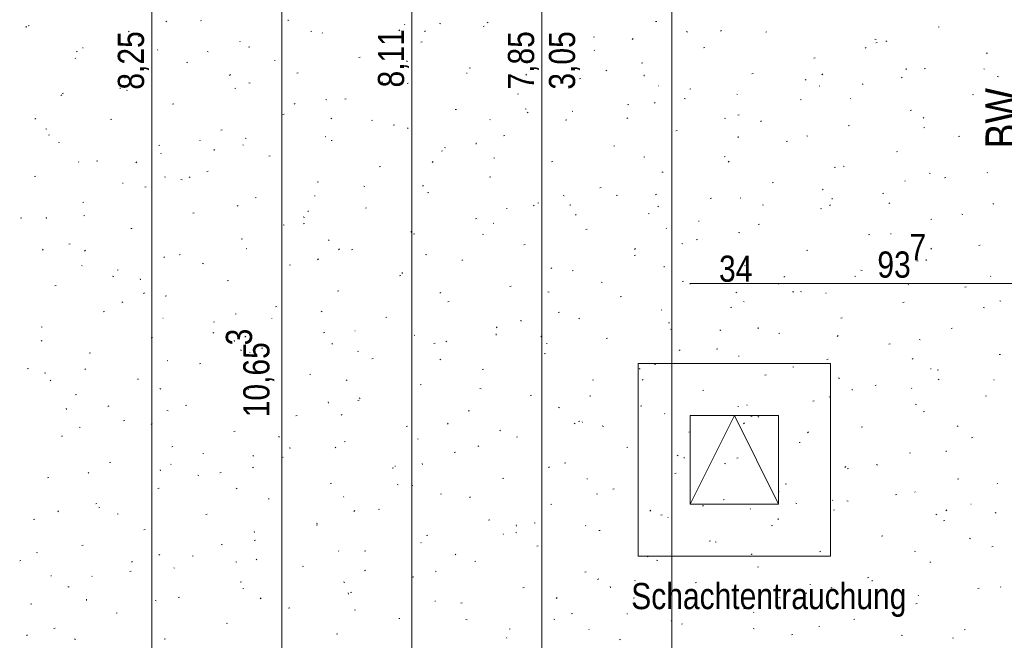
# Model space of a CAD drawing. Extents: x -740 to 300, y 62 to 1112.
# Tile 180 of 187: x -75 to 0, y 873 to 921. Entities that reach past the tile are written whole.
import ezdxf
from ezdxf.lldxf.tags import DXFTag

# ---------------------------------------------------------------- set-up
doc = ezdxf.new("R2010")
doc.units = 0
doc.layers.get('0').update_dxf_attribs({"lineweight": 13})
for name, color, linetype, lineweight, true_color in [('40 -43 Lüftungsanlagen - Entrauchung', 7, 'Continuous', 9, 0xd7f2ff), ('60- 61 allgemeine Ausstattung- 4 Terrassen', 9, 'Continuous', 9, 0x808080), ('70 -72 Beschriftung- 1 Beschriftung allgemein', 7, 'Continuous', 9, 0xff6633), ('70 -76 Bemaßung- 2 Allgemein', 9, 'Continuous', 5, 0x808080)]:
    doc.layers.add(name, color=color, linetype=linetype, lineweight=lineweight, true_color=true_color)
doc.styles.get("Standard").update_dxf_attribs({"font": 'ARIALN.TTF'})
tags = doc.linetypes.add('grob-A06CPVB9L0', pattern=[14, 3, -8, 3]).pattern_tags.tags
tags[8:9] = [DXFTag(74, 4), DXFTag(75, 0), DXFTag(340, '0'), DXFTag(46, 0.0), DXFTag(50, 0.0), DXFTag(44, 0.0), DXFTag(45, 0.0)]
tags[6:7] = [DXFTag(74, 4), DXFTag(75, 0), DXFTag(340, '0'), DXFTag(46, 0.0), DXFTag(50, 0.0), DXFTag(44, 0.0), DXFTag(45, 0.0)]
tags[4:5] = [DXFTag(74, 4), DXFTag(75, 0), DXFTag(340, '0'), DXFTag(46, 0.0), DXFTag(50, 0.0), DXFTag(44, 0.0), DXFTag(45, 0.0)]

# ---------------------------------------------------------------- blocks, each defined once
blk = doc.blocks.new('Referenz-A06CPVBEL0')
at = {"layer": '40 -43 Lüftungsanlagen - Entrauchung', "color": 0}
for p, q in [((-27.899, 894.213), (-13.099, 894.213)), ((-27.899, 879.413), (-27.899, 894.213)), ((-13.099, 894.213), (-13.099, 879.413)), ((-13.099, 879.413), (-27.899, 879.413))]:
    blk.add_line(p, q, dxfattribs=at)
at = {"layer": '40 -43 Lüftungsanlagen - Entrauchung', "color": 0, "linetype": 'Continuous', "ltscale": 0.13}
for p, q in [((-23.899, 890.213), (-17.099, 890.213)), ((-23.899, 883.413), (-23.899, 890.213)), ((-17.099, 890.213), (-17.099, 883.413)), ((-17.099, 883.413), (-23.899, 883.413))]:
    blk.add_line(p, q, dxfattribs=at)
at = {"layer": '40 -43 Lüftungsanlagen - Entrauchung', "color": 0, "linetype": 'grob-A06CPVB9L0', "ltscale": 0.13}
for p, q in [((-23.899, 883.413), (-20.499, 890.213)), ((-20.499, 890.213), (-17.099, 883.413))]:
    blk.add_line(p, q, dxfattribs=at)
at = {"layer": '60- 61 allgemeine Ausstattung- 4 Terrassen', "color": 0}
for p, q in [((-74.949, 920.051), (-74.959, 920.14)), ((-74.817, 920.162), (-74.721, 920.186)), ((-64.15, 920.52), (-64.231, 920.464)), ((-61.561, 920.541), (-61.465, 920.565)), ((-54.805, 920.542), (-54.814, 920.63)), ((-45.845, 920.248), (-45.878, 920.284)), ((-43.173, 920.344), (-43.079, 920.315)), ((-39.824, 920.109), (-39.728, 920.133)), ((-39.515, 920.444), (-39.424, 920.407)), ((-26.567, 920.488), (-26.472, 920.512)), ((-4.83, 920.056), (-4.735, 920.079)), ((-67.031, 919.767), (-67.103, 919.7)), ((-66.336, 919.351), (-66.24, 919.374)), ((-53.08, 919.73), (-52.984, 919.753)), ((-52.176, 919.598), (-52.209, 919.635)), ((-46.218, 919.852), (-46.299, 919.796)), ((-44.259, 919.791), (-44.331, 919.724)), ((-31.342, 919.297), (-31.247, 919.321)), ((-24.185, 919.726), (-24.094, 919.689)), ((-21.488, 919.815), (-21.56, 919.748)), ((-18.086, 919.676), (-17.991, 919.7)), ((-67.239, 918.666), (-67.145, 918.637)), ((-58.508, 918.949), (-58.54, 918.986)), ((-57.855, 918.539), (-57.759, 918.563)), ((-44.599, 918.918), (-44.503, 918.942)), ((-28.287, 919.184), (-28.367, 919.127)), ((-22.861, 918.486), (-22.766, 918.51)), ((-10.355, 918.515), (-10.435, 918.459)), ((-9.694, 919.144), (-9.6, 919.116)), ((-9.605, 918.865), (-9.51, 918.889)), ((-8.856, 919.007), (-8.764, 918.97)), ((-71.111, 918.16), (-71.015, 918.184)), ((-70.628, 918.472), (-70.584, 918.469)), ((-64.839, 918.3), (-64.872, 918.336)), ((-61.048, 918.193), (-60.957, 918.157)), ((-49.374, 917.728), (-49.278, 917.751)), ((-36.118, 918.107), (-36.022, 918.131)), ((-31.271, 918.31), (-31.255, 918.269)), ((-1.124, 918.054), (-1.029, 918.077)), ((-71.17, 917.65), (-71.203, 917.687)), ((-62.63, 917.349), (-62.534, 917.372)), ((-55.865, 917.498), (-55.82, 917.495)), ((-45.719, 917.475), (-45.627, 917.438)), ((-33.761, 917.466), (-33.666, 917.438)), ((-27.636, 917.295), (-27.541, 917.319)), ((-14.38, 917.674), (-14.285, 917.698)), ((-59.244, 916.422), (-59.316, 916.355)), ((-54.149, 916.537), (-54.053, 916.561)), ((-41.101, 916.524), (-41.056, 916.521)), ((-40.893, 916.916), (-40.797, 916.94)), ((-36.473, 916.447), (-36.545, 916.379)), ((-30.389, 916.757), (-30.298, 916.72)), ((-27.432, 916.301), (-27.441, 916.389)), ((-19.155, 916.484), (-19.06, 916.508)), ((-13.702, 916.471), (-13.774, 916.404)), ((-7.288, 916.792), (-7.297, 916.88)), ((-5.899, 916.863), (-5.804, 916.887)), ((-1.272, 916.83), (-1.305, 916.866)), ((-0.282, 916.267), (-0.188, 916.238)), ((-67.405, 916.158), (-67.309, 916.182)), ((-57.827, 915.788), (-57.733, 915.76)), ((-47.576, 915.811), (-47.585, 915.899)), ((-45.668, 915.726), (-45.572, 915.749)), ((-32.412, 916.105), (-32.316, 916.129)), ((-26.337, 915.55), (-26.293, 915.547)), ((-15.06, 916.038), (-14.968, 916.002)), ((-13.935, 915.531), (-13.968, 915.567)), ((-10.674, 915.672), (-10.579, 915.696)), ((-7.603, 916.18), (-7.636, 916.217)), ((-72.213, 914.875), (-72.293, 914.818)), ((-72.18, 914.967), (-72.085, 914.991)), ((-67.72, 915.321), (-67.729, 915.409)), ((-67.252, 915.225), (-67.161, 915.188)), ((-58.924, 915.347), (-58.828, 915.37)), ((-37.187, 914.914), (-37.091, 914.938)), ((-23.93, 915.293), (-23.835, 915.317)), ((-20.266, 914.881), (-20.299, 914.918)), ((-2.193, 914.861), (-2.098, 914.885)), ((-63.699, 914.156), (-63.603, 914.18)), ((-54.281, 914.207), (-54.361, 914.15)), ((-51.922, 914.506), (-51.831, 914.469)), ((-50.443, 914.535), (-50.347, 914.559)), ((-28.706, 914.103), (-28.61, 914.127)), ((-26.597, 914.232), (-26.63, 914.269)), ((-24.348, 914.589), (-24.254, 914.56)), ((-15.449, 914.482), (-15.354, 914.506)), ((-11.573, 914.576), (-11.529, 914.573)), ((-55.218, 913.345), (-55.122, 913.368)), ((-41.962, 913.724), (-41.866, 913.747)), ((-36.593, 913.788), (-36.502, 913.751)), ((-36.349, 913.538), (-36.43, 913.482)), ((-32.928, 913.583), (-32.961, 913.619)), ((-20.224, 913.291), (-20.129, 913.315)), ((-6.968, 913.671), (-6.873, 913.694)), ((-74.229, 913.054), (-74.301, 912.987)), ((-68.474, 912.965), (-68.379, 912.989)), ((-51.458, 913.078), (-51.53, 913.011)), ((-48.415, 912.911), (-48.32, 912.882)), ((-46.737, 912.533), (-46.641, 912.557)), ((-39.259, 912.933), (-39.292, 912.97)), ((-33.481, 912.912), (-33.385, 912.936)), ((-28.686, 913.102), (-28.758, 913.035)), ((-21.263, 913.07), (-21.172, 913.033)), ((-18.417, 912.87), (-18.498, 912.814)), ((-11.743, 912.48), (-11.648, 912.504)), ((-5.915, 913.127), (-5.987, 913.059)), ((-73.456, 912.256), (-73.364, 912.219)), ((-73.249, 911.775), (-73.154, 911.799)), ((-59.993, 912.154), (-59.897, 912.178)), ((-45.59, 912.284), (-45.623, 912.321)), ((-38.256, 911.722), (-38.16, 911.746)), ((-25, 912.101), (-24.904, 912.125)), ((-14.936, 911.711), (-14.842, 911.682)), ((-5.934, 912.351), (-5.842, 912.315)), ((-3.262, 911.669), (-3.167, 911.692)), ((-0.486, 912.202), (-0.566, 912.145)), ((-0.059, 912.061), (-0.068, 912.149)), ((-72.481, 911.233), (-72.387, 911.204)), ((-64.768, 910.963), (-64.673, 910.987)), ((-61.609, 911.368), (-61.592, 911.327)), ((-58.253, 910.985), (-58.286, 911.022)), ((-58.126, 911.538), (-58.035, 911.501)), ((-51.922, 911.635), (-51.955, 911.671)), ((-51.512, 911.343), (-51.416, 911.366)), ((-40.347, 911.08), (-40.356, 911.168)), ((-29.775, 910.91), (-29.679, 910.934)), ((-20.203, 911.57), (-20.212, 911.658)), ((-16.518, 911.289), (-16.423, 911.313)), ((-64.584, 910.336), (-64.617, 910.373)), ((-60.491, 910.59), (-60.5, 910.678)), ((-56.287, 910.152), (-56.191, 910.176)), ((-43.031, 910.531), (-42.935, 910.555)), ((-42.797, 910.819), (-42.705, 910.782)), ((-8.037, 910.478), (-7.942, 910.502)), ((-70.915, 909.687), (-70.948, 909.723)), ((-69.543, 909.773), (-69.448, 909.797)), ((-66.443, 909.71), (-66.515, 909.643)), ((-43.671, 909.734), (-43.743, 909.667)), ((-39.002, 910.033), (-38.908, 910.004)), ((-34.55, 909.72), (-34.454, 909.744)), ((-27.467, 910.101), (-27.376, 910.064)), ((-21.294, 910.099), (-21.198, 910.123)), ((-20.9, 909.758), (-20.972, 909.691)), ((-61.062, 908.961), (-60.967, 908.985)), ((-47.806, 909.341), (-47.71, 909.364)), ((-26.069, 908.908), (-25.973, 908.932)), ((-12.812, 909.287), (-12.717, 909.311)), ((-12.137, 909.383), (-12.046, 909.346)), ((-5.523, 908.833), (-5.429, 908.805)), ((-1.017, 908.866), (-1.05, 908.902)), ((-74.318, 908.582), (-74.223, 908.606)), ((-67.544, 908.082), (-67.5, 908.079)), ((-64.33, 908.569), (-64.239, 908.532)), ((-63.069, 908.355), (-62.975, 908.326)), ((-62.343, 908.561), (-62.424, 908.505)), ((-52.581, 908.15), (-52.485, 908.174)), ((-39.325, 908.529), (-39.229, 908.553)), ((-17.588, 908.097), (-17.492, 908.121)), ((-7.349, 908.216), (-7.382, 908.253)), ((-4.331, 908.476), (-4.236, 908.5)), ((-65.837, 907.771), (-65.742, 907.795)), ((-49, 907.85), (-48.909, 907.814)), ((-44.412, 907.893), (-44.492, 907.836)), ((-44.1, 907.339), (-44.004, 907.362)), ((-30.844, 907.718), (-30.748, 907.742)), ((-29.59, 907.155), (-29.496, 907.127)), ((-26.48, 907.225), (-26.56, 907.168)), ((-13.68, 907.567), (-13.713, 907.604)), ((-9.106, 907.285), (-9.011, 907.309)), ((-70.612, 906.58), (-70.517, 906.604)), ((-57.356, 906.959), (-57.261, 906.983)), ((-52.78, 907.108), (-52.736, 907.105)), ((-35.885, 906.39), (-35.957, 906.323)), ((-35.619, 906.527), (-35.523, 906.551)), ((-33.671, 907.132), (-33.579, 907.095)), ((-33.118, 906.349), (-33.127, 906.437)), ((-22.363, 906.906), (-22.267, 906.93)), ((-20.011, 906.918), (-20.044, 906.954)), ((-18.341, 906.414), (-18.25, 906.377)), ((-13.113, 906.414), (-13.185, 906.347)), ((-12.974, 906.84), (-12.983, 906.928)), ((-8.548, 906.556), (-8.629, 906.5)), ((-0.625, 906.474), (-0.53, 906.498)), ((-62.131, 905.769), (-62.036, 905.793)), ((-58.656, 906.366), (-58.728, 906.299)), ((-53.262, 905.859), (-53.271, 905.947)), ((-48.875, 906.148), (-48.779, 906.172)), ((-38.016, 906.134), (-37.972, 906.131)), ((-32.673, 905.619), (-32.706, 905.656)), ((-27.138, 905.716), (-27.042, 905.74)), ((-26.342, 906.268), (-26.375, 906.305)), ((-13.882, 906.095), (-13.786, 906.119)), ((-3.012, 905.696), (-2.92, 905.659)), ((-75.387, 905.39), (-75.292, 905.414)), ((-73.406, 905.369), (-73.415, 905.457)), ((-70.534, 905.6), (-70.442, 905.563)), ((-55.204, 904.882), (-55.113, 904.845)), ((-53.656, 905.477), (-53.562, 905.448)), ((-53.65, 904.957), (-53.555, 904.981)), ((-40.394, 905.337), (-40.298, 905.36)), ((-39.004, 904.97), (-39.037, 905.006)), ((-23.253, 905.16), (-23.208, 905.157)), ((-18.657, 904.904), (-18.561, 904.928)), ((-5.4, 905.283), (-5.305, 905.307)), ((-66.906, 904.578), (-66.811, 904.602)), ((-45.336, 904.32), (-45.369, 904.357)), ((-45.169, 904.146), (-45.073, 904.17)), ((-39.874, 904.163), (-39.783, 904.127)), ((-31.913, 904.525), (-31.817, 904.549)), ((-25.741, 904.621), (-25.724, 904.58)), ((-20.177, 904.278), (-20.083, 904.249)), ((-8.489, 904.186), (-8.445, 904.183)), ((-71.681, 903.388), (-71.586, 903.412)), ((-58.425, 903.767), (-58.33, 903.791)), ((-51.667, 903.671), (-51.7, 903.708)), ((-24.545, 903.445), (-24.454, 903.408)), ((-23.432, 903.714), (-23.336, 903.738)), ((-10.176, 904.093), (-10.08, 904.117)), ((-73.641, 902.997), (-73.713, 902.93)), ((-70.406, 902.916), (-70.486, 902.859)), ((-57.998, 903.022), (-58.031, 903.058)), ((-50.87, 903.021), (-50.942, 902.954)), ((-49.944, 902.955), (-49.849, 902.979)), ((-36.688, 903.335), (-36.592, 903.358)), ((-28.098, 903.046), (-28.17, 902.978)), ((-14.951, 902.902), (-14.855, 902.926)), ((-9.215, 902.727), (-9.124, 902.69)), ((-5.327, 903.07), (-5.399, 903.003)), ((-1.694, 903.281), (-1.599, 903.305)), ((-64.329, 902.372), (-64.362, 902.409)), ((-63.2, 902.576), (-63.105, 902.6)), ((-61.408, 901.913), (-61.317, 901.876)), ((-52.474, 902.247), (-52.555, 902.191)), ((-44.244, 902.6), (-44.15, 902.571)), ((-41.463, 902.144), (-41.367, 902.168)), ((-28.207, 902.523), (-28.111, 902.547)), ((-6.47, 902.091), (-6.374, 902.115)), ((-5.745, 902.109), (-5.754, 902.197)), ((-70.66, 901.723), (-70.693, 901.759)), ((-67.975, 901.386), (-67.88, 901.41)), ((-54.719, 901.765), (-54.624, 901.789)), ((-46.078, 901.195), (-45.987, 901.158)), ((-46.033, 901.128), (-46.042, 901.216)), ((-34.542, 901.579), (-34.623, 901.523)), ((-32.982, 901.333), (-32.886, 901.356)), ((-25.889, 901.618), (-25.898, 901.706)), ((-19.726, 901.712), (-19.63, 901.736)), ((-10.765, 901.4), (-10.671, 901.371)), ((-68.31, 900.922), (-68.216, 900.893)), ((-66.177, 900.638), (-66.186, 900.726)), ((-59.494, 900.574), (-59.399, 900.598)), ((-46.238, 900.953), (-46.143, 900.977)), ((-30.749, 900.476), (-30.657, 900.439)), ((-24.501, 900.521), (-24.405, 900.545)), ((-16.611, 900.911), (-16.691, 900.854)), ((-11.245, 900.9), (-11.149, 900.924)), ((-0.763, 900.902), (-0.796, 900.939)), ((-72.75, 900.195), (-72.655, 900.219)), ((-65.855, 899.653), (-65.927, 899.586)), ((-51.013, 899.763), (-50.918, 899.787)), ((-43.083, 899.677), (-43.155, 899.61)), ((-37.757, 900.142), (-37.661, 900.166)), ((-34.831, 899.722), (-34.737, 899.693)), ((-20.312, 899.701), (-20.384, 899.634)), ((-16.02, 899.71), (-15.924, 899.734)), ((-15.419, 899.758), (-15.328, 899.721)), ((-13.425, 899.603), (-13.458, 899.64)), ((-7.094, 900.253), (-7.127, 900.289)), ((-2.764, 900.089), (-2.668, 900.113)), ((-67.612, 898.944), (-67.52, 898.907)), ((-64.269, 899.384), (-64.174, 899.408)), ((-42.532, 898.951), (-42.437, 898.975)), ((-29.276, 899.331), (-29.18, 899.354)), ((-19.756, 898.954), (-19.789, 898.99)), ((-7.539, 898.898), (-7.443, 898.922)), ((-0.09, 899.04), (0.002, 899.003)), ((-69.044, 898.193), (-68.949, 898.217)), ((-55.788, 898.572), (-55.693, 898.596)), ((-52.282, 898.226), (-52.191, 898.189)), ((-34.051, 898.14), (-33.955, 898.164)), ((-26.087, 898.305), (-26.12, 898.341)), ((-20.795, 898.519), (-20.699, 898.543)), ((-1.352, 898.522), (-1.258, 898.493)), ((-64.46, 897.693), (-64.415, 897.69)), ((-60.563, 897.382), (-60.468, 897.406)), ((-58.898, 898.044), (-58.804, 898.015)), ((-56.078, 897.679), (-56.062, 897.638)), ((-47.307, 897.761), (-47.212, 897.785)), ((-36.952, 897.508), (-36.861, 897.471)), ((-32.419, 897.655), (-32.451, 897.692)), ((-25.57, 897.329), (-25.474, 897.352)), ((-12.314, 897.708), (-12.218, 897.732)), ((-73.819, 897.003), (-73.724, 897.026)), ((-60.537, 896.602), (-60.617, 896.546)), ((-52.082, 896.57), (-51.987, 896.594)), ((-49.696, 896.719), (-49.651, 896.716)), ((-38.826, 896.949), (-38.731, 896.973)), ((-38.75, 897.006), (-38.783, 897.042)), ((-25.419, 896.844), (-25.325, 896.815)), ((-21.623, 896.789), (-21.532, 896.752)), ((-18.66, 896.887), (-18.669, 896.976)), ((-3.833, 896.896), (-3.737, 896.92)), ((-73.815, 895.975), (-73.724, 895.938)), ((-65.338, 896.191), (-65.243, 896.215)), ((-58.948, 895.907), (-58.957, 895.995)), ((-58.068, 896.309), (-58.14, 896.242)), ((-45.081, 896.357), (-45.114, 896.393)), ((-42.605, 895.934), (-42.685, 895.877)), ((-38.804, 896.397), (-38.813, 896.485)), ((-35.297, 896.333), (-35.369, 896.266)), ((-30.345, 896.138), (-30.249, 896.162)), ((-17.089, 896.517), (-16.993, 896.541)), ((-12.525, 896.357), (-12.597, 896.29)), ((-6.293, 896.071), (-6.202, 896.034)), ((-58.486, 895.257), (-58.394, 895.22)), ((-57.743, 895.058), (-57.776, 895.094)), ((-56.857, 895.38), (-56.762, 895.404)), ((-51.412, 895.707), (-51.445, 895.744)), ((-49.485, 895.166), (-49.391, 895.137)), ((-43.601, 895.759), (-43.506, 895.783)), ((-34.932, 895.745), (-34.888, 895.742)), ((-24.673, 895.265), (-24.754, 895.209)), ((-21.864, 895.327), (-21.768, 895.35)), ((-8.608, 895.706), (-8.512, 895.73)), ((-70.113, 895.001), (-70.018, 895.024)), ((-64.074, 894.408), (-64.107, 894.445)), ((-48.376, 894.568), (-48.281, 894.592)), ((-43.156, 894.539), (-43.065, 894.502)), ((-35.12, 894.947), (-35.025, 894.971)), ((-20.168, 894.771), (-20.124, 894.768)), ((-13.383, 894.515), (-13.287, 894.539)), ((-6.741, 894.597), (-6.822, 894.541)), ((-0.127, 894.894), (-0.031, 894.918)), ((-74.888, 893.81), (-74.793, 893.834)), ((-70.406, 893.759), (-70.439, 893.796)), ((-61.632, 894.189), (-61.537, 894.213)), ((-39.895, 893.757), (-39.8, 893.781)), ((-27.827, 893.82), (-27.735, 893.784)), ((-26.639, 894.136), (-26.543, 894.16)), ((-16.006, 893.967), (-15.912, 893.938)), ((-5.404, 893.797), (-5.36, 893.794)), ((-4.902, 893.704), (-4.806, 893.728)), ((-73.552, 893.488), (-73.458, 893.459)), ((-73.053, 892.94), (-73.125, 892.873)), ((-66.407, 892.999), (-66.312, 893.022)), ((-53.151, 893.378), (-53.056, 893.402)), ((-50.282, 892.965), (-50.354, 892.898)), ((-31.414, 892.945), (-31.319, 892.969)), ((-27.51, 892.989), (-27.582, 892.922)), ((-18.158, 893.325), (-18.062, 893.348)), ((-12.497, 893.102), (-12.406, 893.065)), ((-4.739, 893.013), (-4.811, 892.946)), ((-0.508, 892.938), (-0.541, 892.975)), ((-64.689, 892.288), (-64.598, 892.251)), ((-57.926, 892.187), (-57.831, 892.211)), ((-44.67, 892.566), (-44.575, 892.59)), ((-40.073, 892.289), (-39.979, 892.26)), ((-22.933, 892.134), (-22.837, 892.158)), ((-11.431, 892.157), (-11.44, 892.245)), ((-9.677, 892.513), (-9.581, 892.537)), ((-6.839, 892.289), (-6.872, 892.325)), ((-71.182, 891.808), (-71.087, 891.832)), ((-51.719, 891.176), (-51.728, 891.264)), ((-49.445, 891.376), (-49.35, 891.4)), ((-49.36, 891.57), (-49.269, 891.533)), ((-36.189, 891.755), (-36.094, 891.779)), ((-31.575, 891.666), (-31.584, 891.754)), ((-14.452, 891.323), (-14.356, 891.346)), ((-13.17, 891.639), (-13.203, 891.676)), ((-1.196, 891.702), (-1.1, 891.726)), ((-71.863, 890.686), (-71.872, 890.774)), ((-68.599, 890.957), (-68.68, 890.9)), ((-64.139, 890.611), (-64.045, 890.582)), ((-62.701, 890.997), (-62.606, 891.02)), ((-40.964, 890.564), (-40.869, 890.588)), ((-34.03, 890.852), (-33.939, 890.815)), ((-27.708, 890.943), (-27.613, 890.967)), ((-20.21, 890.932), (-20.194, 890.891)), ((-19.501, 890.99), (-19.534, 891.027)), ((-6.594, 891.089), (-6.5, 891.06)), ((-5.971, 890.511), (-5.875, 890.535)), ((-67.476, 889.806), (-67.381, 889.83)), ((-54.22, 890.185), (-54.125, 890.209)), ((-50.667, 890.288), (-50.748, 890.232)), ((-32.483, 889.753), (-32.388, 889.777)), ((-25.833, 890.341), (-25.866, 890.377)), ((-19.227, 890.132), (-19.131, 890.156)), ((-18.701, 890.133), (-18.61, 890.097)), ((-70.893, 889.32), (-70.802, 889.283)), ((-65.266, 889.596), (-65.338, 889.529)), ((-58.995, 888.995), (-58.9, 889.018)), ((-45.739, 889.374), (-45.644, 889.398)), ((-42.495, 889.62), (-42.567, 889.553)), ((-38.495, 889.042), (-38.528, 889.079)), ((-32.736, 889.62), (-32.816, 889.564)), ((-32.164, 889.691), (-32.197, 889.728)), ((-30.66, 889.411), (-30.566, 889.382)), ((-19.724, 889.645), (-19.796, 889.578)), ((-10.746, 889.321), (-10.65, 889.344)), ((-3.371, 889.415), (-3.28, 889.378)), ((-72.252, 888.616), (-72.156, 888.639)), ((-55.564, 888.601), (-55.472, 888.564)), ((-44.826, 888.393), (-44.859, 888.429)), ((-37.258, 888.562), (-37.163, 888.586)), ((-24.002, 888.941), (-23.907, 888.965)), ((-14.804, 888.952), (-14.885, 888.895)), ((-2.265, 888.509), (-2.169, 888.533)), ((-63.77, 887.804), (-63.675, 887.828)), ((-54.727, 887.733), (-54.633, 887.704)), ((-51.157, 887.743), (-51.19, 887.78)), ((-50.514, 888.183), (-50.419, 888.207)), ((-40.234, 887.883), (-40.143, 887.846)), ((-28.777, 887.751), (-28.682, 887.775)), ((-15.521, 888.13), (-15.425, 888.154)), ((-4.201, 887.426), (-4.211, 887.514)), ((-61.375, 887.303), (-61.331, 887.3)), ((-57.488, 887.094), (-57.521, 887.131)), ((-55.289, 886.993), (-55.194, 887.016)), ((-42.033, 887.372), (-41.938, 887.396)), ((-24.905, 887.165), (-24.813, 887.128)), ((-24.346, 886.935), (-24.355, 887.024)), ((-20.296, 886.939), (-20.201, 886.963)), ((-7.04, 887.319), (-6.944, 887.342)), ((-68.546, 886.614), (-68.45, 886.637)), ((-64.634, 885.955), (-64.643, 886.043)), ((-63.82, 886.445), (-63.853, 886.481)), ((-57.48, 886.252), (-57.552, 886.185)), ((-46.808, 886.181), (-46.713, 886.205)), ((-46.611, 886.329), (-46.567, 886.326)), ((-44.49, 886.445), (-44.499, 886.533)), ((-34.709, 886.276), (-34.781, 886.209)), ((-33.552, 886.56), (-33.457, 886.584)), ((-21.248, 886.533), (-21.154, 886.504)), ((-11.937, 886.3), (-12.009, 886.233)), ((-11.815, 886.128), (-11.719, 886.152)), ((-9.575, 886.446), (-9.484, 886.409)), ((-73.321, 885.423), (-73.225, 885.447)), ((-70.151, 885.795), (-70.184, 885.832)), ((-61.767, 885.632), (-61.676, 885.596)), ((-60.064, 885.802), (-59.969, 885.826)), ((-38.327, 885.37), (-38.232, 885.394)), ((-31.848, 885.355), (-31.803, 885.352)), ((-25.071, 885.749), (-24.976, 885.773)), ((-3.334, 885.317), (-3.238, 885.34)), ((-64.84, 884.612), (-64.744, 884.635)), ((-58.73, 884.643), (-58.811, 884.586)), ((-51.583, 884.991), (-51.488, 885.014)), ((-46.438, 884.914), (-46.347, 884.877)), ((-45.314, 884.855), (-45.22, 884.826)), ((-29.846, 884.558), (-29.751, 884.582)), ((-16.59, 884.937), (-16.495, 884.961)), ((-0.253, 884.974), (-0.286, 885.011)), ((-56.358, 883.8), (-56.263, 883.824)), ((-50.548, 883.991), (-50.531, 883.95)), ((-43.102, 884.179), (-43.007, 884.203)), ((-40.798, 883.975), (-40.879, 883.918)), ((-31.108, 884.196), (-31.017, 884.159)), ((-21.365, 883.747), (-21.27, 883.771)), ((-17.084, 884.381), (-17.039, 884.378)), ((-12.916, 883.676), (-12.948, 883.712)), ((-8.109, 884.126), (-8.013, 884.15)), ((-6.584, 884.325), (-6.617, 884.362)), ((-69.615, 883.421), (-69.519, 883.445)), ((-69.381, 883.177), (-69.287, 883.148)), ((-47.877, 882.989), (-47.782, 883.012)), ((-34.621, 883.368), (-34.526, 883.392)), ((-26.922, 882.932), (-26.994, 882.865)), ((-22.866, 883.306), (-22.947, 883.25)), ((-19.247, 883.026), (-19.28, 883.063)), ((-15.779, 883.478), (-15.687, 883.441)), ((-12.884, 882.936), (-12.789, 882.959)), ((-11.836, 883.656), (-11.741, 883.627)), ((-4.151, 882.956), (-4.223, 882.889)), ((-2.32, 883.407), (-2.276, 883.404)), ((-74.39, 882.23), (-74.294, 882.254)), ((-72.465, 882.884), (-72.537, 882.817)), ((-67.971, 882.664), (-67.88, 882.627)), ((-61.134, 882.61), (-61.038, 882.633)), ((-49.693, 882.908), (-49.765, 882.841)), ((-39.396, 882.177), (-39.301, 882.201)), ((-26.14, 882.556), (-26.045, 882.58)), ((-25.578, 882.377), (-25.611, 882.414)), ((-17.116, 882.205), (-17.126, 882.293)), ((-4.935, 882.638), (-5.015, 882.581)), ((-0.449, 882.759), (-0.358, 882.722)), ((-65.909, 881.419), (-65.813, 881.443)), ((-52.652, 881.798), (-52.557, 881.822)), ((-52.642, 881.945), (-52.55, 881.909)), ((-37.261, 881.714), (-37.27, 881.802)), ((-35.902, 881.977), (-35.808, 881.949)), ((-31.909, 881.728), (-31.942, 881.764)), ((-17.659, 881.745), (-17.564, 881.769)), ((-4.403, 882.124), (-4.307, 882.148)), ((-57.405, 881.224), (-57.414, 881.312)), ((-44.171, 880.987), (-44.076, 881.011)), ((-38.24, 881.078), (-38.273, 881.115)), ((-37.312, 881.227), (-37.221, 881.19)), ((-30.915, 881.366), (-30.82, 881.39)), ((-9.178, 880.934), (-9.083, 880.957)), ((-2.423, 880.778), (-2.329, 880.749)), ((-70.684, 880.228), (-70.588, 880.252)), ((-59.968, 880.299), (-59.874, 880.271)), ((-57.428, 880.608), (-57.332, 880.631)), ((-44.571, 880.429), (-44.604, 880.466)), ((-35.69, 880.175), (-35.595, 880.199)), ((-22.434, 880.554), (-22.339, 880.578)), ((-21.982, 880.509), (-21.891, 880.472)), ((-0.697, 880.122), (-0.601, 880.146)), ((-74.175, 879.695), (-74.084, 879.658)), ((-64.678, 879.539), (-64.75, 879.472)), ((-62.203, 879.417), (-62.107, 879.441)), ((-57.234, 879.13), (-57.267, 879.167)), ((-50.903, 879.78), (-50.935, 879.816)), ((-48.946, 879.796), (-48.851, 879.82)), ((-41.907, 879.564), (-41.979, 879.497)), ((-27.209, 879.364), (-27.114, 879.388)), ((-19.136, 879.588), (-19.208, 879.521)), ((-13.953, 879.743), (-13.858, 879.767)), ((-6.653, 879.79), (-6.562, 879.754)), ((-75.459, 879.038), (-75.363, 879.062)), ((-66.792, 878.997), (-66.873, 878.941)), ((-63.565, 878.481), (-63.598, 878.517)), ((-58.845, 878.977), (-58.754, 878.94)), ((-53.722, 878.606), (-53.626, 878.629)), ((-40.465, 878.985), (-40.37, 879.009)), ((-26.49, 879.1), (-26.395, 879.071)), ((-18.728, 878.552), (-18.633, 878.576)), ((-5.472, 878.932), (-5.377, 878.955)), ((-73.054, 877.888), (-73.01, 877.885)), ((-69.896, 877.832), (-69.929, 877.868)), ((-66.978, 878.226), (-66.882, 878.25)), ((-48.861, 878.329), (-48.941, 878.273)), ((-45.24, 877.794), (-45.145, 877.818)), ((-43.516, 878.258), (-43.424, 878.221)), ((-31.984, 878.173), (-31.889, 878.197)), ((-30.929, 877.661), (-31.01, 877.604)), ((-10.247, 877.741), (-10.152, 877.765)), ((-71.753, 877.036), (-71.657, 877.06)), ((-58.497, 877.415), (-58.401, 877.439)), ((-58.291, 876.914), (-58.246, 876.911)), ((-50.556, 877.422), (-50.462, 877.393)), ((-36.759, 876.983), (-36.664, 877.007)), ((-30.031, 876.983), (-30.041, 877.072)), ((-28.186, 877.54), (-28.095, 877.503)), ((-23.503, 877.362), (-23.408, 877.386)), ((-14.68, 877.244), (-14.663, 877.203)), ((-12.997, 876.992), (-13.078, 876.936)), ((-9.887, 877.474), (-9.897, 877.562)), ((-1.766, 876.93), (-1.671, 876.953)), ((0.002, 877.011), (-0.031, 877.047)), ((-63.272, 876.224), (-63.176, 876.248)), ((-56.892, 876.195), (-56.964, 876.128)), ((-50.175, 876.493), (-50.185, 876.581)), ((-50.016, 876.604), (-49.92, 876.627)), ((-34.12, 876.219), (-34.192, 876.152)), ((-28.278, 876.171), (-28.183, 876.195)), ((-17.077, 876.222), (-16.983, 876.193)), ((-15.022, 876.55), (-14.927, 876.574)), ((-12.857, 876.822), (-12.765, 876.785)), ((-11.349, 876.244), (-11.421, 876.177)), ((-6.33, 876.361), (-6.363, 876.398)), ((-74.623, 875.744), (-74.528, 875.715)), ((-70.32, 876.003), (-70.329, 876.091)), ((-65.049, 876.008), (-64.958, 875.971)), ((-54.791, 875.413), (-54.695, 875.437)), ((-43.527, 875.94), (-43.483, 875.937)), ((-41.534, 875.792), (-41.439, 875.816)), ((-19.797, 875.36), (-19.702, 875.384)), ((-12.661, 875.712), (-12.694, 875.749)), ((-6.541, 875.739), (-6.446, 875.763)), ((-68.047, 875.034), (-67.951, 875.058)), ((-49.719, 875.29), (-49.628, 875.253)), ((-46.31, 874.602), (-46.214, 874.625)), ((-33.053, 874.981), (-32.958, 875.005)), ((-28.763, 874.966), (-28.719, 874.963)), ((-18.992, 875.063), (-19.025, 875.099)), ((-72.822, 873.843), (-72.726, 873.867)), ((-59.566, 874.222), (-59.47, 874.246)), ((-41.144, 874.544), (-41.049, 874.515)), ((-34.39, 874.571), (-34.299, 874.534)), ((-25.323, 874.413), (-25.356, 874.45)), ((-24.572, 874.169), (-24.477, 874.193)), ((-19.06, 873.853), (-18.969, 873.816)), ((-13.999, 873.991), (-13.955, 873.989)), ((-11.316, 874.548), (-11.221, 874.572)), ((-74.855, 873.352), (-74.936, 873.295)), ((-51.085, 873.411), (-50.989, 873.435)), ((-37.985, 873.115), (-38.018, 873.151)), ((-37.828, 873.79), (-37.733, 873.814)), ((-31.654, 873.764), (-31.687, 873.8)), ((-16.091, 873.358), (-15.996, 873.382)), ((-7.665, 873.344), (-7.571, 873.316)), ((-3.731, 873.135), (-3.64, 873.098)), ((-2.835, 873.737), (-2.74, 873.761)), ((-71.253, 873.039), (-71.162, 873.002)), ((-64.341, 873.032), (-64.245, 873.056)), ((-29.347, 872.979), (-29.252, 873.003))]:
    blk.add_line(p, q, dxfattribs=at)
at = {"layer": '70 -76 Bemaßung- 2 Allgemein', "color": 0, "linetype": 'Continuous', "ltscale": 0.13}
for p, q in [((-65.296, 835.972), (-65.296, 998.852)), ((-55.296, 787.912), (-55.296, 998.852)), ((-45.296, 837.372), (-45.296, 997.452)), ((-35.296, 839.972), (-35.296, 994.852)), ((-25.296, 852.472), (-25.296, 994.852)), ((-23.909, 900.346), (-23.888, 900.367)), ((-23.909, 900.357), (-23.877, 900.357)), ((-23.899, 900.317), (-23.899, 900.377)), ((-17.12, 900.357), (-23.877, 900.357)), ((-17.089, 900.357), (-17.12, 900.357)), ((-17.088, 900.367), (-17.109, 900.346)), ((-17.109, 900.346), (-17.088, 900.367)), ((-17.109, 900.357), (-17.077, 900.357)), ((-17.099, 900.317), (-17.099, 900.377)), ((-17.099, 900.317), (-17.099, 900.377)), ((1.622, 900.357), (-17.077, 900.357))]:
    blk.add_line(p, q, dxfattribs=at)
at = {"layer": '70 -72 Beschriftung- 1 Beschriftung allgemein', "color": 0, "linetype": 'Continuous', "ltscale": 0.13, "attachment_point": 1}
for s, insert, char_height, rotation in [('{\\fArial Narrow;BW}', (-1.184, 910.739), 2.51722, 90), ('{\\fArial Narrow;Schachtentrauchung}', (-28.428, 877.347), 2.01377, 0)]:
    blk.add_mtext(s, dxfattribs=dict(at, insert=insert, char_height=char_height, rotation=rotation))
at = {"layer": '70 -76 Bemaßung- 2 Allgemein', "color": 0, "linetype": 'Continuous', "ltscale": 0.13, "char_height": 2.01377, "attachment_point": 1, "rotation": 90}
for s, insert in [('{\\fArial Narrow;8,25}', (-67.912, 915.261)), ('{\\fArial Narrow;8,11}', (-47.912, 915.429)), ('{\\fArial Narrow;7,85}', (-37.912, 915.268)), ('{\\fArial Narrow;3,05}', (-34.759, 915.261)), ('{\\fArial Narrow;3}', (-59.607, 895.605)), ('{\\fArial Narrow;10,65}', (-58.265, 890.077))]:
    blk.add_mtext(s, dxfattribs=dict(at, insert=insert))
at = {"layer": '70 -76 Bemaßung- 2 Allgemein', "color": 0, "linetype": 'Continuous', "ltscale": 0.13, "char_height": 2.01377, "attachment_point": 1}
for s, insert in [('{\\fArial Narrow;7}', (-7.026, 904.169)), ('{\\fArial Narrow;93}', (-9.499, 902.826)), ('{\\fArial Narrow;34}', (-21.677, 902.508))]:
    blk.add_mtext(s, dxfattribs=dict(at, insert=insert))

msp = doc.modelspace()

# ---------------------------------------------------------------- block references
at = {"color": 8, "lineweight": 13, "ltscale": 0.13, "true_color": 0x808080}
msp.add_blockref('Referenz-A06CPVBEL0', (0, 0), dxfattribs=at)

doc.saveas('drawing.dxf')
